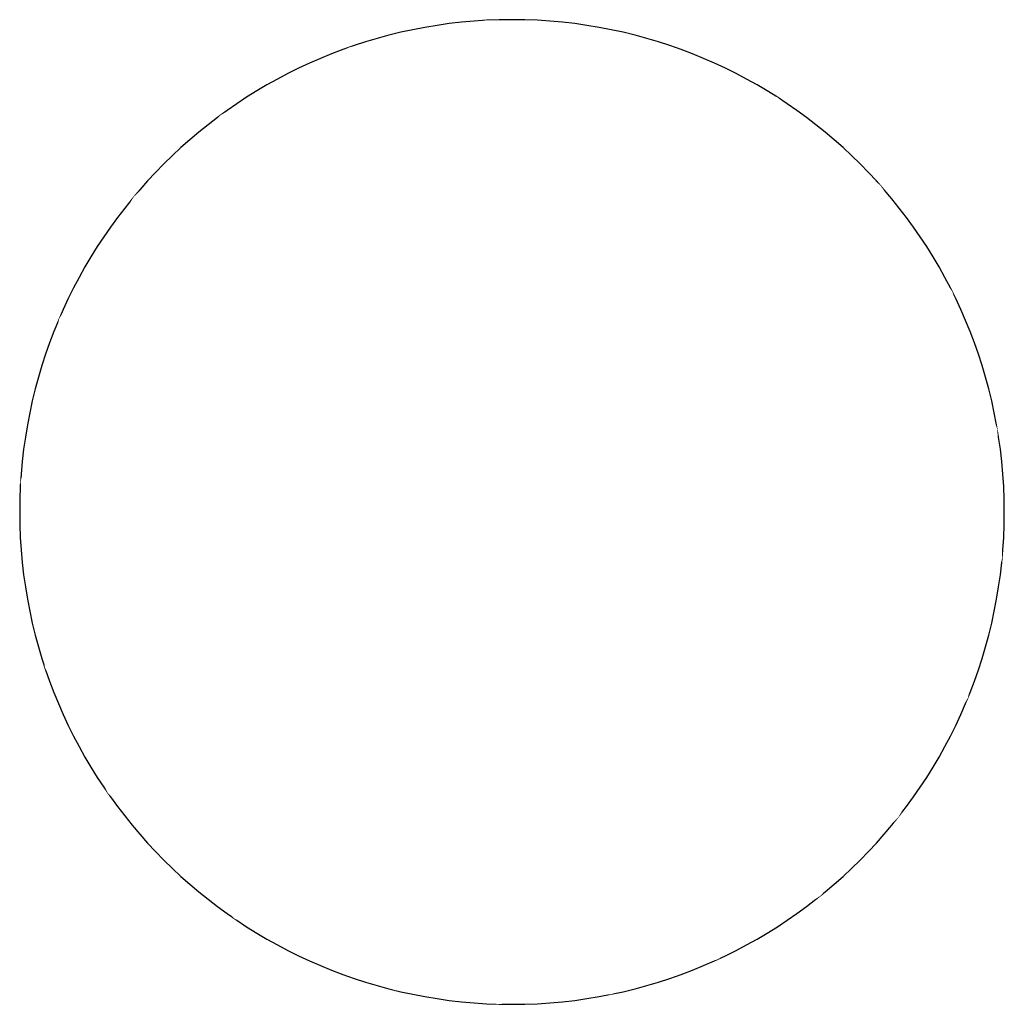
# Model space of a CAD drawing. Header units: metres. Extents: x -337 to 337, y -337 to 337.
import ezdxf

# ---------------------------------------------------------------- set-up
doc = ezdxf.new("R2010")
doc.units = ezdxf.units.M

# ---------------------------------------------------------------- blocks, each defined once
blk = doc.blocks.new('f')
at = {"const_width": 78}
blk.add_lwpolyline([(74.45, 182.98), (-147.88, -2.63), (74.45, -193.28)], dxfattribs=at)
blk.add_ellipse((0, 0), major_axis=(0, 337.22), ratio=1, start_param=4.712389, end_param=10.995574)
blk.add_wipeout([(-18.05, 336.73), (79.53, 327.71), (181.76, 284.04), (252.42, 223.61), (301.69, 150.67), (332.45, 56.53), (335.73, -31.61), (312.2, -127.46), (264.77, -208.84), (210.83, -263.19), (141.12, -306.27), (68.12, -330.27), (-9.11, -337.1), (-80.45, -327.48), (-190.09, -278.53), (-276.79, -192.63), (-319.9, -106.69), (-336.58, 20.75), (-310.11, 132.47), (-259.08, 215.86), (-199.04, 272.21), (-111.64, 318.2)])

msp = doc.modelspace()

# ---------------------------------------------------------------- block references
msp.add_blockref('f', (0, 0))

doc.saveas('drawing.dxf')
